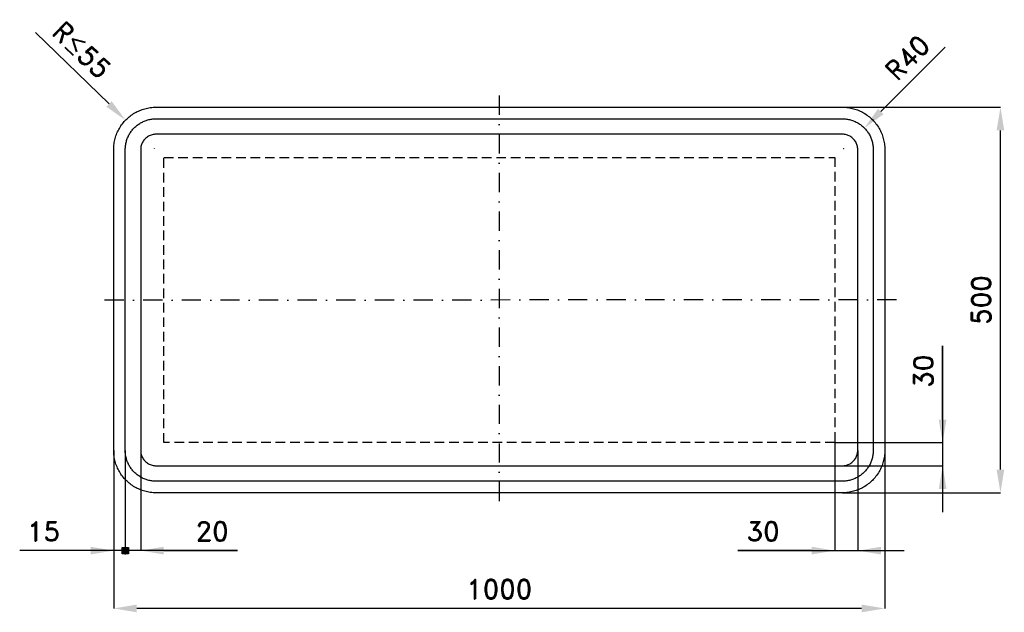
# Model space of a CAD drawing. Header units: millimetres. Extents: x -122 to 1155, y -155 to 614.
import ezdxf

# ---------------------------------------------------------------- set-up
doc = ezdxf.new("R2010")
doc.units = ezdxf.units.MM
doc.header["$LTSCALE"] = 5
doc.linetypes.add('ČERCHOVANÁX2', pattern=[2, 1, -0.5, 0, -0.5])
doc.linetypes.add('ČÁRKOVANÁX2', pattern=[1.5, 1, -0.5])
doc.layers.add('Kóty', color=2, linetype='Continuous')
doc.layers.add('Značka', color=7, linetype='Continuous')
doc.styles.get("Standard").update_dxf_attribs({"font": 'romand.shx', "height": 25})
doc.dimstyles.get("Standard").update_dxf_attribs({"dimtxt": 25, "dimasz": 30, "dimexe": 0.18, "dimexo": 0.0625, "dimgap": 12.5, "dimtad": 1, "dimdec": 0, "dimzin": 0, "dimdsep": 46, "dimtxsty": 'Standard', "dimcen": 0.09, "dimadec": 0, "dimazin": 0, "dimtfac": 1, "dimtdec": 0, "dimtofl": 0, "dimtmove": 0, "dimatfit": 3, "dimfxl": 1, "dimtolj": 1, "dimtzin": 0, "dimarcsym": 0})

# ---------------------------------------------------------------- blocks, each defined once
blk = doc.blocks.new('*D0')
at = {"layer": 'Defpoints', "color": 0, "transparency": 16777216}
for p in [(0, 55), (1000, 55), (0, -150)]:
    blk.add_point(p, dxfattribs=at)
at = {"layer": 'Kóty', "color": 0, "lineweight": -2, "transparency": 16777216}
for p, q in [((0, 54.9), (0, -150.2)), ((1000, 54.9), (1000, -150.2)), ((970, -150), (30, -150))]:
    blk.add_line(p, q, dxfattribs=at)
at = {"layer": 'Kóty', "color": 0, "transparency": 16777216}
for points in [[(30, -145), (30, -155), (0, -150)], [(970, -145), (970, -155), (1000, -150)]]:
    blk.add_solid(points, dxfattribs=at)
at = {"layer": 'Kóty', "color": 0, "transparency": 16777216, "insert": (500, -125), "char_height": 25, "attachment_point": 5}
blk.add_mtext('\\A1;1000', dxfattribs=at)
blk = doc.blocks.new('*D1')
at = {"layer": 'Defpoints', "color": 0, "transparency": 16777216}
for p in [(945, 500), (1150, 500), (945, 0)]:
    blk.add_point(p, dxfattribs=at)
at = {"layer": 'Kóty', "color": 0, "lineweight": -2, "transparency": 16777216}
for p, q in [((945.1, 500), (1150.2, 500)), ((1150, 30), (1150, 470)), ((945.1, 0), (1150.2, 0))]:
    blk.add_line(p, q, dxfattribs=at)
at = {"layer": 'Kóty', "color": 0, "transparency": 16777216}
for points in [[(1145, 470), (1155, 470), (1150, 500)], [(1145, 30), (1155, 30), (1150, 0)]]:
    blk.add_solid(points, dxfattribs=at)
at = {"layer": 'Kóty', "color": 0, "transparency": 16777216, "insert": (1125, 250), "char_height": 25, "attachment_point": 5, "rotation": 90}
blk.add_mtext('\\A1;500', dxfattribs=at)
blk = doc.blocks.new('*D2')
at = {"layer": 'Defpoints', "color": 0, "transparency": 16777216}
for p in [(973.5, 473.1), (946.7, 446.3)]:
    blk.add_point(p, dxfattribs=at)
at = {"layer": 'Kóty', "color": 0, "lineweight": -2, "transparency": 16777216}
for p, q in [((1078.2, 577.8), (994.7, 494.3)), ((946.6, 446.3), (946.8, 446.3)), ((946.7, 446.2), (946.7, 446.4))]:
    blk.add_line(p, q, dxfattribs=at)
at = {"layer": 'Kóty', "color": 0, "transparency": 16777216}
blk.add_solid([(991.2, 497.8), (998.2, 490.8), (973.5, 473.1)], dxfattribs=at)
at = {"layer": 'Kóty', "color": 0, "transparency": 16777216, "insert": (1029.4, 564.3), "char_height": 25, "attachment_point": 5, "rotation": 44.9834}
blk.add_mtext('\\A1;R40', dxfattribs=at)

msp = doc.modelspace()

# ---------------------------------------------------------------- hatches: boundary and pattern name
at = {"layer": 'Kóty'}
h = msp.add_hatch(color=256, dxfattribs=at)
h.dxf.hatch_style = 1
h.paths.add_polyline_path([(10.8, -70.8), (19.2, -70.8), (19.2, -79.2), (10.8, -79.2)])

# ---------------------------------------------------------------- linework, layer by layer
for p, q in [((-101.3, 597.1), (-6, 504.2)), ((52.8, 446.7), (53, 446.7)), ((52.9, 446.6), (52.9, 446.8)), ((1075, 190.5), (1075, -25)), ((1075, 95), (1075, 190.5)), ((935, 64.9), (935, -75.2)), ((935.1, 65), (1075.2, 65)), ((0, 54.9), (0, -75.2)), ((15, 54.9), (15, -80.2)), ((15, 54.9), (15, -80.2)), ((15, 54.9), (15, -80.2)), ((15, 54.9), (15, -80.2)), ((35, 54.9), (35, -75.2)), ((965, 54.9), (965, -75.2)), ((945.1, 35), (1075.2, 35)), ((160.5, -75), (-121.9, -75)), ((65, -75), (160.5, -75)), ((809.5, -75), (1025, -75)), ((905, -75), (809.5, -75))]:
    msp.add_line(p, q, dxfattribs=at)
msp.add_lwpolyline([(10.8, -70.8), (19.2, -70.8), (19.2, -79.2), (10.8, -79.2)], close=True, dxfattribs=at)
for points in [[(-2.6, 507.7), (-9.5, 500.6), (15.4, 483.2)], [(1070, 95), (1080, 95), (1075, 65)], [(1070, 5), (1080, 5), (1075, 35)], [(-30, -70), (-30, -80), (0, -75)], [(65, -70), (65, -80), (35, -75)], [(905, -70), (905, -80), (935, -75)], [(995, -70), (995, -80), (965, -75)]]:
    msp.add_solid(points, dxfattribs=at)
at = {"layer": 'Značka', "color": 6, "linetype": 'ČERCHOVANÁX2', "lineweight": 25, "ltscale": 5}
for p, q in [((500, 515), (500, -15)), ((1015, 250.2), (-15, 249.8))]:
    msp.add_line(p, q, dxfattribs=at)
at = {"layer": 'Značka', "color": 5}
for points in [[(55, 0), (54.8, 0), (54.6, 0, -0.03218), (47.5, 0.5, -0.035443), (40.5, 1.9, -0.036267), (33.7, 4.2, -0.03442), (27.4, 7.4, -0.033722), (21.4, 11.4, -0.034085), (16.1, 16.1, -0.034209), (11.4, 21.4, -0.034229), (7.4, 27.4, -0.034044), (4.3, 33.7, -0.033412), (1.9, 40.5, -0.034127), (0.5, 47.5, -0.036745), (0, 54.6), (0, 54.8), (0, 55), (0, 445), (0, 445.2), (0, 445.4, -0.03218), (0.5, 452.5, -0.035443), (1.9, 459.5, -0.036267), (4.2, 466.3, -0.03442), (7.4, 472.6, -0.033724), (11.4, 478.6, -0.034088), (16.1, 483.9, -0.034206), (21.4, 488.6, -0.034232), (27.4, 492.6, -0.034049), (33.7, 495.7, -0.033416), (40.5, 498.1, -0.034129), (47.5, 499.5, -0.036747), (54.6, 500), (54.8, 500), (55, 500), (945, 500), (945.2, 500), (945.4, 500, -0.032179), (952.5, 499.5, -0.035446), (959.5, 498.1, -0.036264), (966.3, 495.8, -0.034421), (972.6, 492.6, -0.033716), (978.6, 488.6, -0.034086), (983.9, 483.9, -0.034212), (988.6, 478.6, -0.034226), (992.6, 472.6, -0.034042), (995.8, 466.3, -0.033411), (998.1, 459.5, -0.034124), (999.5, 452.5, -0.036743), (1000, 445.4), (1000, 445.2), (1000, 445), (1000, 55), (1000, 54.8), (1000, 54.6, -0.032188), (999.5, 47.5, -0.035446), (998.1, 40.5, -0.036274), (995.8, 33.7, -0.034416), (992.6, 27.4, -0.033728), (988.6, 21.4, -0.034092), (983.9, 16.1, -0.034208), (978.6, 11.4, -0.03423), (972.6, 7.4, -0.034041), (966.3, 4.3, -0.033411), (959.5, 1.9, -0.034128), (952.5, 0.5, -0.036745), (945.4, 0), (945.2, 0), (945, 0), (55, 0)], [(55, 15), (54.8, 15), (54.7, 15, -0.03218), (49.5, 15.4, -0.035444), (44.4, 16.4, -0.036267), (39.5, 18.1, -0.03442), (34.9, 20.4, -0.033721), (30.6, 23.3, -0.034085), (26.7, 26.7, -0.034209), (23.3, 30.6, -0.034229), (20.4, 34.9, -0.034044), (18.1, 39.5, -0.033412), (16.4, 44.4, -0.034127), (15.3, 49.5, -0.036745), (15, 54.7), (15, 54.8), (15, 55), (15, 445), (15, 445.2), (15, 445.3, -0.03218), (15.4, 450.5, -0.035443), (16.4, 455.6, -0.036267), (18.1, 460.5, -0.034424), (20.4, 465.1, -0.033722), (23.3, 469.4, -0.034083), (26.7, 473.3, -0.034209), (30.6, 476.7, -0.034227), (34.9, 479.6, -0.034042), (39.5, 481.9, -0.033411), (44.4, 483.6, -0.034123), (49.5, 484.7, -0.036741), (54.7, 485), (54.8, 485), (55, 485), (945, 485), (945.2, 485), (945.3, 485, -0.032174), (950.5, 484.6, -0.035443), (955.6, 483.6, -0.036265), (960.5, 481.9, -0.034414), (965.1, 479.6, -0.033719), (969.4, 476.7, -0.034082), (973.3, 473.3, -0.034215), (976.7, 469.4, -0.034226), (979.6, 465.1, -0.03405), (981.9, 460.5, -0.033405), (983.6, 455.6, -0.034129), (984.7, 450.5, -0.036741), (985, 445.3), (985, 445.2), (985, 445), (985, 55), (985, 54.8), (985, 54.7, -0.032179), (984.6, 49.5, -0.035442), (983.6, 44.4, -0.03626), (981.9, 39.5, -0.034413), (979.6, 34.9, -0.033721), (976.7, 30.6, -0.034079), (973.3, 26.7, -0.03421), (969.4, 23.3, -0.034232), (965.1, 20.4, -0.034047), (960.5, 18.1, -0.033414), (955.6, 16.4, -0.034126), (950.5, 15.3, -0.036746), (945.3, 15), (945.2, 15), (945, 15), (55, 15)], [(55, 35), (945, 35), (945.1, 35), (945.2, 35, 0.032177), (947.7, 35.2, 0.035444), (950.3, 35.7, 0.036265), (952.7, 36.5, 0.034422), (955, 37.7, 0.03373), (957.2, 39.1, 0.034072), (959.1, 40.9, 0.034204), (960.9, 42.8, 0.034223), (962.3, 45, 0.034048), (963.5, 47.3), (964.3, 49.7), (964.8, 52.3, 0.036741), (965, 54.8), (965, 54.9), (965, 55), (965, 445), (965, 445.1), (965, 445.2, 0.032179), (964.8, 447.7, 0.035443), (964.3, 450.3, 0.036259), (963.5, 452.7, 0.034419), (962.3, 455, 0.033729), (960.9, 457.2, 0.034073), (959.1, 459.1, 0.034191), (957.2, 460.9, 0.034225), (955, 462.3, 0.034056), (952.7, 463.5, 0.033414), (950.3, 464.3, 0.034128), (947.7, 464.8, 0.036743), (945.2, 465), (945.1, 465), (945, 465), (55, 465), (54.9, 465), (54.8, 465, 0.032179), (52.3, 464.8, 0.035442), (49.7, 464.3, 0.036259), (47.3, 463.5, 0.034414), (45, 462.3, 0.03372), (42.8, 460.9, 0.034079), (40.9, 459.1, 0.03421), (39.1, 457.2, 0.034232), (37.7, 455, 0.034046), (36.5, 452.7, 0.033413), (35.7, 450.3, 0.034126), (35.2, 447.7, 0.036744), (35, 445.2), (35, 445.1), (35, 445), (35, 55), (35, 54.9), (35, 54.8, 0.032179), (35.2, 52.3, 0.035443), (35.7, 49.7, 0.036265), (36.5, 47.3, 0.034421), (37.7, 45, 0.033719), (39.1, 42.8, 0.034086), (40.9, 40.9, 0.034208), (42.8, 39.1, 0.034229), (45, 37.7, 0.034044), (47.3, 36.5, 0.033412), (49.7, 35.7, 0.034128), (52.3, 35.2, 0.036744), (54.8, 35), (54.9, 35), (55, 35)]]:
    msp.add_lwpolyline(points, format="xyb", dxfattribs=at)
at = {"layer": 'Značka', "color": 7, "linetype": 'ČÁRKOVANÁX2', "ltscale": 2.5}
msp.add_lwpolyline([(65, 65), (65, 435), (935, 435), (935, 65), (65, 65)], dxfattribs=at)

# ---------------------------------------------------------------- texts
at = {"layer": 'Kóty', "char_height": 25, "attachment_point": 5}
for s, insert, rotation in [('\\A1;R{\\A0;≤}55', (-41.5, 574.3), 315.6957), ('\\A1;30', (1050, 157.7), 90)]:
    msp.add_mtext(s, dxfattribs=dict(at, insert=insert, rotation=rotation))
for s, insert in [('\\A1;15', (-91, -50)), ('\\A1;20', (127.7, -50)), ('\\A1;30', (842.3, -50))]:
    msp.add_mtext(s, dxfattribs=dict(at, insert=insert))

# ---------------------------------------------------------------- dimensions: what is measured, and where the dimension line sits
at = {"layer": 'Kóty'}
dim = msp.add_radius_dim(center=(946.7, 446.3), mpoint=(973.5, 473.1), text='R40', dimstyle='Standard', dxfattribs=at)
dim.commit()
dim.dimension.update_dxf_attribs({"geometry": '*D2', "text_midpoint": (1029.4, 564.3)})
dim = msp.add_linear_dim(base=(1150, 500), p1=(945, 0), p2=(945, 500), angle=90, dimstyle='Standard', dxfattribs=at)
dim.commit()
dim.dimension.update_dxf_attribs({"geometry": '*D1', "text_midpoint": (1125, 250)})
dim = msp.add_linear_dim(base=(0, -150), p1=(1000, 55), p2=(0, 55), dimstyle='Standard', dxfattribs=at)
dim.commit()
dim.dimension.update_dxf_attribs({"geometry": '*D0', "text_midpoint": (500, -125)})

doc.saveas('drawing.dxf')
